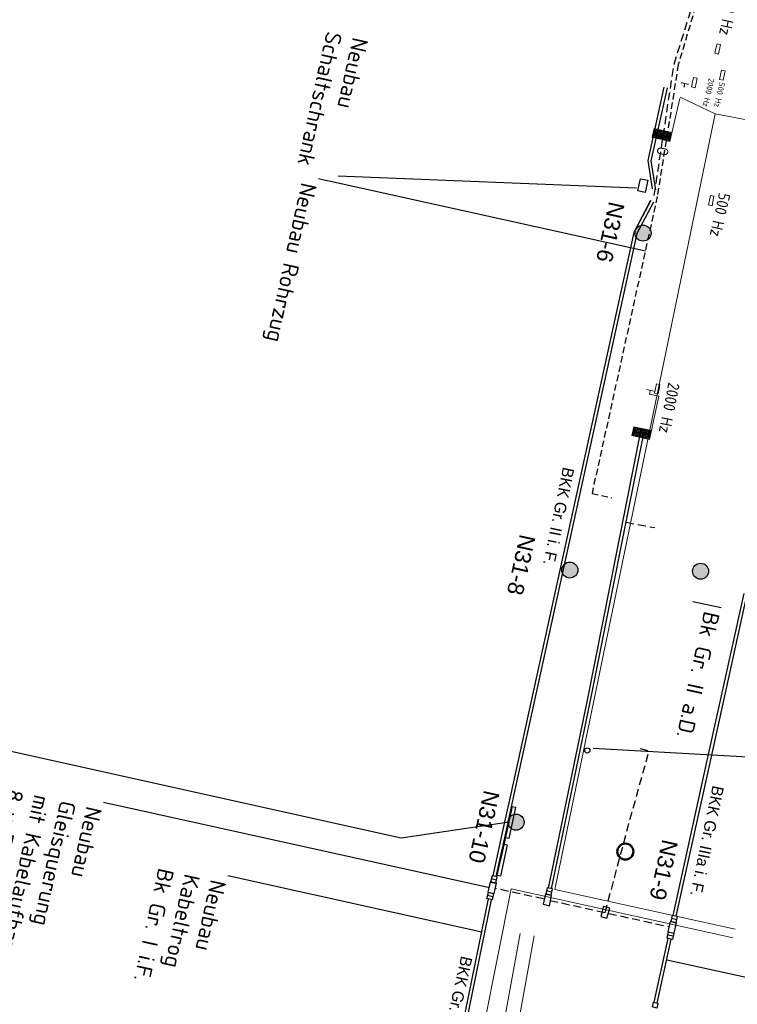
# Model space of a CAD drawing. Header units: metres. Extents: x 3425266 to 3446567, y 5432533 to 5452217.
# Tile 43 of 82: x 3435866 to 3435978, y 5439971 to 5440124. Entities that reach past the tile are written whole.
import ezdxf
from ezdxf import colors
from ezdxf.entities.mleader import LeaderData, LeaderLine
from ezdxf.enums import TextEntityAlignment as Align
from ezdxf.math import Vec2, Vec3

# ---------------------------------------------------------------- set-up
doc = ezdxf.new("R2010")
doc.units = ezdxf.units.M
doc.header["$MEASUREMENT"] = 0
doc.linetypes.add('DASHED', pattern=[0.75, 0.5, -0.25])
doc.linetypes.add('STRICHLINIEX2', pattern=[1.5, 1, -0.5])
doc.layers.add('B_KTB_Text', color=7, linetype='Continuous', lineweight=18, true_color=0x939393)
for name, color, linetype, lineweight in [('MC-AL_Neubau_Planung-ESTW-Landau-Kabel_ausgeschaltet_TXT', 50, 'Continuous', 25), ('MC-AL_Neubau_Planung-ESTW-Landau-Kabel_LIN', 10, 'Continuous', 25), ('MC-AL_Neubau_Planung-ESTW-Landau-OLA-Planung_LIN', 84, 'Continuous', 25), ('MC-AL_Neubau_Planung-ESTW-Landau-OLA-Planung_TXT', 84, 'Continuous', 25), ('MC_P_Beschriftung_Kabeltrog_TXT', 10, 'Continuous', 25), ('N_KTB', 10, 'Continuous', 25), ('N_KTB Verrohrung', 10, 'DASHED', 25), ('N_KTB_Text', 10, 'Continuous', 18), ('N_Nutzung Kabeltrog', 20, 'DASHED', 25), ('R_Draht', 40, 'Continuous', 18), ('R_KTB', 40, 'Continuous', 18), ('R_Signale', 40, 'Continuous', 18)]:
    doc.layers.add(name, color=color, linetype=linetype, lineweight=lineweight)
doc.styles.add('Isocpeur', font='isocpeur.ttf')
doc.styles.add('K_ISOCP', font='k_isocp.shx')
doc.styles.get("Standard").update_dxf_attribs({"font": 'arial.ttf'})
doc.styles.add('TXT', font='iso8.shx')

# ---------------------------------------------------------------- blocks, each defined once
blk = doc.blocks.new('_None')

msp = doc.modelspace()

# ---------------------------------------------------------------- hatches: boundary and pattern name
at = {"layer": 'MC-AL_Neubau_Planung-ESTW-Landau-OLA-Planung_LIN'}
h = msp.add_hatch(color=256, dxfattribs=at)
h.dxf.hatch_style = 1
edge = h.paths.add_edge_path()
edge.add_arc((3435951.444, 5440038.342), 1.249, 0, 360)
h = msp.add_hatch(color=256, dxfattribs=at)
h.dxf.hatch_style = 1
edge = h.paths.add_edge_path()
edge.add_arc((3435971.83, 5440038.156), 1.249, 0, 360)

# ---------------------------------------------------------------- linework, layer by layer
at = {"layer": 'MC-AL_Neubau_Planung-ESTW-Landau-Kabel_LIN'}
for p, q in [((3435964.047, 5440095.956), (3435961.42, 5440090.994)), ((3435964.489, 5440095.722), (3435961.894, 5440090.821))]:
    msp.add_line(p, q, dxfattribs=at)
at = {"layer": 'MC-AL_Neubau_Planung-ESTW-Landau-Kabel_LIN', "linetype": 'STRICHLINIEX2'}
msp.add_lwpolyline([(3436007.865, 5440305.98), (3436006.026, 5440293.507), (3435998.226, 5440257.957), (3435990.888, 5440223.358), (3435987.745, 5440208.829), (3435985.711, 5440189.787), (3435975.87, 5440145.055), (3435973.602, 5440134.815), (3435968.342, 5440117.146), (3435965.08, 5440096.596), (3435954.903, 5440050.289), (3435957.953, 5440049.614)], dxfattribs=at)
at = {"layer": 'MC-AL_Neubau_Planung-ESTW-Landau-Kabel_LIN', "linetype": 'DASHED', "ltscale": 2.5}
msp.add_lwpolyline([(3435960.205, 5440045.788), (3435964.677, 5440044.951)], dxfattribs=at)
at = {"layer": 'MC-AL_Neubau_Planung-ESTW-Landau-Kabel_LIN'}
msp.add_circle((3435954.167, 5440010.207), 0.407, dxfattribs=at)
at = {"layer": 'MC-AL_Neubau_Planung-ESTW-Landau-OLA-Planung_LIN'}
for centre in [(3435951.444, 5440038.342), (3435971.83, 5440038.156)]:
    msp.add_circle(centre, 1.249, dxfattribs=at)
at = {"layer": 'MC-AL_Neubau_Planung-ESTW-Landau-OLA-Planung_LIN', "lineweight": 50}
msp.add_circle((3435960.098, 5439994.444), 1.249, dxfattribs=at)
at = {"layer": 'N_KTB', "flags": 128}
for points in [[(3435964.347, 5440097.77), (3435963.64, 5440102.183), (3435966.174, 5440113.649)], [(3435964.873, 5440097.653), (3435964.148, 5440102.168), (3435966.662, 5440113.541)], [(3435967.559, 5439984.448), (3435972.868, 5440008.625)], [(3435968.047, 5439984.34), (3435973.357, 5440008.517)], [(3435941.916, 5439996.458), (3435941.427, 5439996.566), (3435942.507, 5440001.448), (3435942.995, 5440001.34), (3435941.916, 5439996.458)], [(3435940.621, 5439990.599), (3435940.132, 5439990.707), (3435941.212, 5439995.589), (3435941.7, 5439995.481), (3435940.621, 5439990.599)], [(3435948.641, 5439988.118), (3435947.821, 5439988.3)]]:
    msp.add_lwpolyline(points, dxfattribs=at)
for points in [[(3435947.928, 5439988.788), (3435947.713, 5439987.811), (3435948.533, 5439987.63), (3435948.749, 5439988.606), (3435947.928, 5439988.788)], [(3435947.635, 5439987.829), (3435947.278, 5439986.218), (3435948.255, 5439986.002), (3435948.611, 5439987.613), (3435947.635, 5439987.829)], [(3435956.71, 5439985.897), (3435956.271, 5439984.307), (3435957.235, 5439984.04), (3435957.674, 5439985.631), (3435956.71, 5439985.897)]]:
    msp.add_lwpolyline(points, close=True, dxfattribs=at)
at = {"layer": 'N_KTB'}
msp.add_lwpolyline([(3435965.023, 5439970.044), (3435964.31, 5439970.202), (3435964.476, 5439970.953), (3435965.189, 5439970.796)], close=True, dxfattribs=at)
at = {"layer": 'N_KTB Verrohrung', "ltscale": 2.5, "flags": 128}
for points in [[(3435956.943, 5439984.926), (3435958.517, 5439990.778), (3435960.537, 5439998.425), (3435963.809, 5440010.114), (3435962.136, 5440010.563)], [(3435947.36, 5439987.044), (3435939.818, 5439988.68)], [(3435948.337, 5439986.828), (3435966.921, 5439982.72)]]:
    msp.add_lwpolyline(points, dxfattribs=at)
at = {"layer": 'N_Nutzung Kabeltrog', "ltscale": 2.5}
msp.add_lwpolyline([(3435964.604, 5440096.756), (3435967.69, 5440117.225), (3435973.311, 5440135.072), (3435976.475, 5440149.747), (3435979.726, 5440164.283), (3435982.871, 5440178.869), (3435983.08, 5440179.813)], dxfattribs=at)
at = {"layer": 'R_Draht', "linetype": 'Continuous', "lineweight": 15}
for p, q in [((3435974.08, 5440109.495), (3435968.657, 5440112.081)), ((3435949.103, 5439988.51), (3435974.08, 5440109.495)), ((3435974.08, 5440109.495), (3436002.334, 5440103.976)), ((3435976.929, 5439981), (3435942.302, 5439988.619)), ((3435977.209, 5439982.325), (3435949.103, 5439988.51))]:
    msp.add_line(p, q, dxfattribs=at)
at = {"layer": 'R_KTB'}
msp.add_lwpolyline([(3435940.201, 5439950.077), (3435945.89, 5439981.274)], dxfattribs=at)
at = {"layer": 'R_Signale'}
for p, q in [((3435974.064, 5440118.922), (3435974.226, 5440119.654)), ((3435974.226, 5440119.654), (3435974.388, 5440120.386)), ((3435974.388, 5440120.386), (3435974.937, 5440120.265)), ((3435974.937, 5440120.265), (3435974.613, 5440118.8)), ((3435974.613, 5440118.8), (3435974.064, 5440118.922)), ((3435974.778, 5440114.824), (3435975.085, 5440116.292)), ((3435975.085, 5440116.292), (3435975.636, 5440116.177)), ((3435975.636, 5440116.177), (3435975.482, 5440115.443)), ((3435970.422, 5440113.667), (3435970.739, 5440115.133)), ((3435970.739, 5440115.133), (3435971.289, 5440115.014)), ((3435971.289, 5440115.014), (3435971.13, 5440114.281)), ((3435975.329, 5440114.709), (3435974.778, 5440114.824)), ((3435975.482, 5440115.443), (3435975.329, 5440114.709)), ((3435969.961, 5440114.081), (3435968.788, 5440114.335)), ((3435969.959, 5440114.072), (3435968.791, 5440114.346)), ((3435969.375, 5440114.209), (3435969.238, 5440113.625)), ((3435969.375, 5440114.208), (3435969.247, 5440113.622)), ((3435970.971, 5440113.548), (3435970.422, 5440113.667)), ((3435971.13, 5440114.281), (3435970.971, 5440113.548)), ((3435973.21, 5440095.998), (3435973.361, 5440096.733)), ((3435973.361, 5440096.733), (3435973.912, 5440096.619)), ((3435973.912, 5440096.619), (3435973.609, 5440095.15)), ((3435973.058, 5440095.264), (3435973.21, 5440095.998)), ((3435973.609, 5440095.15), (3435973.058, 5440095.264)), ((3435964.657, 5440065.914), (3435964.932, 5440067.389)), ((3435964.932, 5440067.389), (3435965.485, 5440067.286)), ((3435965.485, 5440067.286), (3435965.347, 5440066.548)), ((3435964.569, 5440066.211), (3435963.397, 5440066.466)), ((3435963.983, 5440066.339), (3435963.855, 5440065.752)), ((3435963.855, 5440065.753), (3435965.343, 5440065.452)), ((3435965.21, 5440065.811), (3435964.657, 5440065.914)), ((3435965.347, 5440066.548), (3435965.21, 5440065.811))]:
    msp.add_line(p, q, dxfattribs=at)
for points in [[(3435968.586, 5440111.893), (3435967.009, 5440105.175), (3435964.259, 5440105.821), (3435964.582, 5440107.196), (3435967.332, 5440106.551)], [(3435967.201, 5440106.47), (3435964.663, 5440107.066), (3435964.389, 5440105.902), (3435966.928, 5440105.306), (3435967.176, 5440106.364), (3435964.744, 5440106.935), (3435964.52, 5440105.983), (3435966.847, 5440105.437), (3435967.046, 5440106.283), (3435964.824, 5440106.805), (3435964.651, 5440106.064), (3435966.766, 5440105.567), (3435966.915, 5440106.202), (3435964.905, 5440106.674), (3435964.781, 5440106.145), (3435966.685, 5440105.698), (3435966.785, 5440106.121), (3435964.986, 5440106.543), (3435964.912, 5440106.226), (3435966.604, 5440105.829), (3435966.654, 5440106.04), (3435965.067, 5440106.413), (3435965.042, 5440106.307), (3435966.55, 5440105.953)], [(3435965.343, 5440065.452), (3435963.874, 5440058.71), (3435961.114, 5440059.311), (3435961.415, 5440060.691), (3435964.175, 5440060.09)], [(3435964.045, 5440060.007), (3435961.498, 5440060.562), (3435961.243, 5440059.394), (3435963.791, 5440058.839), (3435964.022, 5440059.901), (3435961.581, 5440060.433), (3435961.372, 5440059.477), (3435963.708, 5440058.968), (3435963.893, 5440059.818), (3435961.664, 5440060.303), (3435961.502, 5440059.56), (3435963.625, 5440059.098), (3435963.764, 5440059.735), (3435961.747, 5440060.174), (3435961.631, 5440059.643), (3435963.542, 5440059.227), (3435963.634, 5440059.652), (3435961.83, 5440060.045), (3435961.76, 5440059.726), (3435963.459, 5440059.356), (3435963.505, 5440059.569), (3435961.913, 5440059.916), (3435961.89, 5440059.809), (3435963.402, 5440059.48)]]:
    msp.add_lwpolyline(points, dxfattribs=at)
at = {"layer": 'R_Signale', "flags": 128}
msp.add_lwpolyline([(3435973.912, 5440096.619), (3435973.361, 5440096.733), (3435973.058, 5440095.264), (3435973.609, 5440095.15), (3435973.912, 5440096.619)], dxfattribs=at)

# ---------------------------------------------------------------- texts
at = {"layer": 'MC-AL_Neubau_Planung-ESTW-Landau-OLA-Planung_TXT', "insert": (3435946.116, 5440043.507), "char_height": 2.5, "attachment_point": 1, "rotation": 257.53501}
msp.add_mtext_dynamic_manual_height_columns('N31-8', width=15.68388, gutter_width=1, heights=[0], dxfattribs=at)
at = {"layer": 'MC_P_Beschriftung_Kabeltrog_TXT', "insert": (3435952.154, 5440054.124), "char_height": 1.8, "attachment_point": 1, "rotation": 258.38847, "style": 'K_ISOCP'}
msp.add_mtext_dynamic_manual_height_columns('BKK Gr. II i. F.', width=17.65098, gutter_width=12.5, heights=[0], dxfattribs=at)
at = {"layer": 'R_Signale', "style": 'TXT'}
for s, height, rotation, p in [('500 Hz', 1.8, 257.78158, (3435976.303, 5440125.133)), ('2000 Hz', 0.9, 257.45536, (3435973.064, 5440112.791)), ('500 Hz', 0.9, 257.88788, (3435974.776, 5440112.431)), ('O', 1.8, 258.98133, (3435965.922, 5440103.634)), ('500 Hz', 1.8, 257.60701, (3435974.855, 5440093.72)), ('2000 Hz', 1.8, 258.88855, (3435966.949, 5440063.616))]:
    msp.add_text(s, height=height, rotation=rotation, dxfattribs=at).set_placement(p, align=Align.MIDDLE)

# ---------------------------------------------------------------- leaders
at = {"layer": 'MC-AL_Neubau_Planung-ESTW-Landau-Kabel_ausgeschaltet_TXT'}
ml = msp.add_multileader_mtext('Standard', dxfattribs=at)
ml.set_content('Neubau\\PGleisquerung\\Pmit Kabelaufbauschächten Gr. V\\P8 x DN 100 in SR DN 400\\Pkm 31,243', color=256, style='Isocpeur')
ml.set_leader_properties()
ml.set_arrow_properties(name='NONE')
ml.build(insert=Vec2(0, 0))
ml.multileader.update_dxf_attribs({"has_text_frame": 1, "text_left_attachment_type": 0, "text_right_attachment_type": 0, "dogleg_length": 0, "arrow_head_size": 0.18})
ctx = ml.context
ctx.base_point, ctx.char_height, ctx.arrow_head_size, ctx.landing_gap_size, ctx.plane_origin, ctx.plane_x_axis, ctx.plane_y_axis = Vec3(3435878.765, 5440002.07), 2.5, 0.18, 1, Vec3(3436376.837, 5439929.134), Vec3(-0.215843, -0.9764281), Vec3(0.9764281, -0.215843)
ctx.left_attachment, ctx.right_attachment = 0, 0
notes = []
notes.append((ctx, [(0, (1, 1, 0), (3435878.765, 5440002.07), (-0.215843, -0.9764281), 0, [(0, [(3435938.704, 5439988.82)], 0, [])])]))
ctx.mtext.insert, ctx.mtext.text_direction, ctx.mtext.rotation, ctx.mtext.flow_direction = Vec3(3435878.549, 5440001.093), Vec3(-0.215843, -0.9764281), 4.4948339, 5
ctx.mtext.has_bg_fill, ctx.mtext.bg_color, ctx.mtext.bg_scale_factor, ctx.mtext.bg_transparency, ctx.mtext.use_window_bg_color = 1, -1027028792, 1.5, 0, 1
for ctx, leaders in notes:
    for number, flags, end, landing, length, lines in leaders:
        leader = LeaderData()
        leader.index, (leader.has_last_leader_line, leader.has_dogleg_vector, leader.attachment_direction) = number, flags
        leader.last_leader_point, leader.dogleg_vector, leader.dogleg_length = Vec3(end), Vec3(landing), length
        for number, points, colour, breaks in lines:
            line = LeaderLine()
            line.index, line.vertices, line.color, line.breaks = number, Vec3.list(points), colors.encode_raw_color(colour), breaks
            leader.lines.append(line)
        ctx.leaders.append(leader)

# ---------------------------------------------------------------- next in the draw order: linework, layer by layer
at = {"layer": 'N_KTB', "flags": 128}
for points in [[(3435939.314, 5439990.661), (3435939.098, 5439989.684), (3435939.918, 5439989.503), (3435940.134, 5439990.479), (3435939.314, 5439990.661)], [(3435939.02, 5439989.702), (3435938.664, 5439988.09), (3435939.64, 5439987.875), (3435939.996, 5439989.486), (3435939.02, 5439989.702)], [(3435938.526, 5439987.097), (3435938.742, 5439988.073), (3435939.562, 5439987.892), (3435939.346, 5439986.915), (3435938.526, 5439987.097)]]:
    msp.add_lwpolyline(points, close=True, dxfattribs=at)
for points in [[(3435940.026, 5439989.991), (3435939.206, 5439990.173)], [(3435939.454, 5439987.404), (3435938.634, 5439987.585)], [(3435931.587, 5439951.95), (3435938.761, 5439987.045)], [(3435932.075, 5439951.842), (3435939.249, 5439986.937)]]:
    msp.add_lwpolyline(points, dxfattribs=at)
at = {"layer": 'R_Draht', "linetype": 'Continuous', "lineweight": 15}
msp.add_line((3435942.302, 5439988.619), (3435914.071, 5439847.667), dxfattribs=at)
at = {"layer": 'R_KTB'}
msp.add_lwpolyline([(3435934.347, 5439930.236), (3435943.726, 5439981.669)], dxfattribs=at)

# ---------------------------------------------------------------- next in the draw order: leaders
at = {"layer": 'B_KTB_Text'}
ml = msp.add_multileader_mtext('Standard', dxfattribs=at)
ml.set_content('Bk Gr. II a.D.', color=256, style='Isocpeur')
ml.set_leader_properties()
ml.set_arrow_properties(name='NONE')
ml.build(insert=Vec2(0, 0))
ml.multileader.update_dxf_attribs({"has_text_frame": 1, "text_left_attachment_type": 0, "text_right_attachment_type": 0, "dogleg_length": 0, "arrow_head_size": 0.18})
ctx = ml.context
ctx.base_point, ctx.char_height, ctx.arrow_head_size, ctx.landing_gap_size, ctx.plane_origin, ctx.plane_x_axis, ctx.plane_y_axis = Vec3(3435975.048, 5440032.483), 2.5, 0.18, 1, Vec3(3436040.499, 5440019.044), Vec3(-0.215843, -0.9764281), Vec3(0.9764281, -0.215843)
ctx.left_attachment, ctx.right_attachment = 0, 0
notes = []
notes.append((ctx, [(0, (1, 1, 0), (3435975.048, 5440032.483), (-0.215843, -0.9764281), 0, [(0, [(3435970.642, 5440033.457)], 0, [])])]))
ctx.mtext.insert, ctx.mtext.text_direction, ctx.mtext.rotation, ctx.mtext.flow_direction = Vec3(3435974.832, 5440031.506), Vec3(-0.215843, -0.9764281), 4.4948339, 5
ctx.mtext.has_bg_fill, ctx.mtext.bg_color, ctx.mtext.bg_scale_factor, ctx.mtext.bg_transparency, ctx.mtext.use_window_bg_color = 1, -1027028792, 1.5, 0, 1
at = {"layer": 'MC-AL_Neubau_Planung-ESTW-Landau-Kabel_ausgeschaltet_TXT'}
ml = msp.add_multileader_mtext('Standard', dxfattribs=at)
ml.set_content('Neubau\\PKabeltrog\\PBk Gr. IIIa i.F.', color=256, style='Isocpeur')
ml.set_leader_properties()
ml.set_arrow_properties(name='NONE')
ml.build(insert=Vec2(0, 0))
ml.multileader.update_dxf_attribs({"has_text_frame": 1, "text_left_attachment_type": 0, "text_right_attachment_type": 0, "dogleg_length": 0, "arrow_head_size": 0.18})
ctx = ml.context
ctx.base_point, ctx.char_height, ctx.arrow_head_size, ctx.landing_gap_size, ctx.plane_origin, ctx.plane_x_axis, ctx.plane_y_axis = Vec3(3436021.694, 5439987.916), 2.5, 0.18, 1, Vec3(3436232.697, 5439932.382), Vec3(-0.215843, -0.9764281), Vec3(0.9764281, -0.215843)
ctx.left_attachment, ctx.right_attachment = 0, 0
notes.append((ctx, [(0, (1, 1, 0), (3436016.946, 5439966.434), (0.215843, 0.9764281), 0, [(0, [(3435966.56, 5439977.572)], 0, [])])]))
ctx.mtext.insert, ctx.mtext.text_direction, ctx.mtext.rotation, ctx.mtext.flow_direction = Vec3(3436021.478, 5439986.939), Vec3(-0.215843, -0.9764281), 4.4948339, 5
ctx.mtext.has_bg_fill, ctx.mtext.bg_color, ctx.mtext.bg_scale_factor, ctx.mtext.bg_transparency, ctx.mtext.use_window_bg_color = 1, -1027028792, 1.5, 0, 1
for ctx, leaders in notes:
    for number, flags, end, landing, length, lines in leaders:
        leader = LeaderData()
        leader.index, (leader.has_last_leader_line, leader.has_dogleg_vector, leader.attachment_direction) = number, flags
        leader.last_leader_point, leader.dogleg_vector, leader.dogleg_length = Vec3(end), Vec3(landing), length
        for number, points, colour, breaks in lines:
            line = LeaderLine()
            line.index, line.vertices, line.color, line.breaks = number, Vec3.list(points), colors.encode_raw_color(colour), breaks
            leader.lines.append(line)
        ctx.leaders.append(leader)

# ---------------------------------------------------------------- next in the draw order: linework, layer by layer
at = {"layer": 'N_KTB', "flags": 128}
for points in [[(3435948.123, 5439988.745), (3435954.135, 5440017.813), (3435962.573, 5440060.269)], [(3435948.611, 5439988.637), (3435954.626, 5440017.715), (3435963.064, 5440060.171)], [(3435972.868, 5440008.625), (3435978.626, 5440034.67)], [(3435973.357, 5440008.517), (3435979.114, 5440034.562)], [(3435968.105, 5439983.816), (3435967.285, 5439983.997)], [(3435967.533, 5439981.228), (3435966.713, 5439981.409)], [(3435964.587, 5439970.929), (3435966.776, 5439980.883)], [(3435965.076, 5439970.821), (3435967.264, 5439980.776)]]:
    msp.add_lwpolyline(points, dxfattribs=at)
for points in [[(3435967.393, 5439984.485), (3435967.177, 5439983.509), (3435967.997, 5439983.327), (3435968.213, 5439984.304), (3435967.393, 5439984.485)], [(3435967.099, 5439983.526), (3435966.743, 5439981.915), (3435967.719, 5439981.699), (3435968.076, 5439983.31), (3435967.099, 5439983.526)], [(3435966.605, 5439980.921), (3435966.821, 5439981.898), (3435967.641, 5439981.716), (3435967.425, 5439980.74), (3435966.605, 5439980.921)]]:
    msp.add_lwpolyline(points, close=True, dxfattribs=at)

# ---------------------------------------------------------------- next in the draw order: texts
at = {"layer": 'MC-AL_Neubau_Planung-ESTW-Landau-OLA-Planung_TXT', "insert": (3435968.324, 5439995.94), "char_height": 2.5, "attachment_point": 1, "rotation": 257.53501}
msp.add_mtext_dynamic_manual_height_columns('N31-9', width=15.68388, gutter_width=1, heights=[0], dxfattribs=at)

# ---------------------------------------------------------------- next in the draw order: leaders
at = {"layer": 'MC-AL_Neubau_Planung-ESTW-Landau-Kabel_ausgeschaltet_TXT'}
ml = msp.add_multileader_mtext('Standard', dxfattribs=at)
ml.set_content('Neubau\\PKabeltrog\\PBk Gr. I i.F.', color=256, style='Isocpeur')
ml.set_leader_properties()
ml.set_arrow_properties(name='NONE')
ml.build(insert=Vec2(0, 0))
ml.multileader.update_dxf_attribs({"has_text_frame": 1, "text_left_attachment_type": 0, "text_right_attachment_type": 0, "dogleg_length": 0, "arrow_head_size": 0.18})
ctx = ml.context
ctx.base_point, ctx.char_height, ctx.arrow_head_size, ctx.landing_gap_size, ctx.plane_origin, ctx.plane_x_axis, ctx.plane_y_axis = Vec3(3435898.128, 5439990.641), 2.5, 0.18, 1, Vec3(3436168.362, 5440002.473), Vec3(-0.215843, -0.9764281), Vec3(0.9764281, -0.215843)
ctx.left_attachment, ctx.right_attachment = 0, 0
notes = []
notes.append((ctx, [(0, (1, 1, 0), (3435898.128, 5439990.641), (-0.215843, -0.9764281), 0, [(0, [(3435937.707, 5439981.892)], 0, [])])]))
ctx.mtext.insert, ctx.mtext.text_direction, ctx.mtext.rotation, ctx.mtext.flow_direction = Vec3(3435897.912, 5439989.665), Vec3(-0.215843, -0.9764281), 4.4948339, 5
ctx.mtext.has_bg_fill, ctx.mtext.bg_color, ctx.mtext.bg_scale_factor, ctx.mtext.bg_transparency, ctx.mtext.use_window_bg_color = 1, -1027028792, 1.5, 0, 1
for ctx, leaders in notes:
    for number, flags, end, landing, length, lines in leaders:
        leader = LeaderData()
        leader.index, (leader.has_last_leader_line, leader.has_dogleg_vector, leader.attachment_direction) = number, flags
        leader.last_leader_point, leader.dogleg_vector, leader.dogleg_length = Vec3(end), Vec3(landing), length
        for number, points, colour, breaks in lines:
            line = LeaderLine()
            line.index, line.vertices, line.color, line.breaks = number, Vec3.list(points), colors.encode_raw_color(colour), breaks
            leader.lines.append(line)
        ctx.leaders.append(leader)

# ---------------------------------------------------------------- next in the draw order: texts
at = {"layer": 'MC_P_Beschriftung_Kabeltrog_TXT', "insert": (3435936.275, 5439977.865), "char_height": 1.8, "attachment_point": 1, "rotation": 257.42995, "style": 'K_ISOCP'}
msp.add_mtext_dynamic_manual_height_columns('BKK Gr. I i. F.', width=17.65098, gutter_width=12.5, heights=[0], dxfattribs=at)

# ---------------------------------------------------------------- next in the draw order: leaders
at = {"layer": 'MC-AL_Neubau_Planung-ESTW-Landau-Kabel_ausgeschaltet_TXT'}
ml = msp.add_multileader_mtext('Standard', dxfattribs=at)
ml.set_content('Neubau\\PMuffenbausatz', color=256, style='Isocpeur')
ml.set_leader_properties()
ml.set_arrow_properties(name='NONE')
ml.build(insert=Vec2(0, 0))
ml.multileader.update_dxf_attribs({"has_text_frame": 1, "text_left_attachment_type": 0, "text_right_attachment_type": 0, "dogleg_length": 0, "arrow_head_size": 0.18})
ctx = ml.context
ctx.base_point, ctx.char_height, ctx.arrow_head_size, ctx.landing_gap_size, ctx.plane_origin, ctx.plane_x_axis, ctx.plane_y_axis = Vec3(3435856.178, 5440011.826), 2.5, 0.18, 1, Vec3(3436378.804, 5439933.462), Vec3(-0.215843, -0.9764281), Vec3(0.9764281, -0.215843)
ctx.left_attachment, ctx.right_attachment = 0, 0
notes = []
notes.append((ctx, [(0, (1, 1, 0), (3435856.178, 5440011.826), (-0.215843, -0.9764281), 0, [(1, [(3435940.672, 5439993.148), (3435941.967, 5439999.007), (3435925.152, 5439996.54)], 0, [])])]))
ctx.mtext.insert, ctx.mtext.text_direction, ctx.mtext.rotation, ctx.mtext.flow_direction = Vec3(3435855.962, 5440010.849), Vec3(-0.215843, -0.9764281), 4.4948339, 5
ctx.mtext.has_bg_fill, ctx.mtext.bg_color, ctx.mtext.bg_scale_factor, ctx.mtext.bg_transparency, ctx.mtext.use_window_bg_color = 1, -1027028792, 1.5, 0, 1
for ctx, leaders in notes:
    for number, flags, end, landing, length, lines in leaders:
        leader = LeaderData()
        leader.index, (leader.has_last_leader_line, leader.has_dogleg_vector, leader.attachment_direction) = number, flags
        leader.last_leader_point, leader.dogleg_vector, leader.dogleg_length = Vec3(end), Vec3(landing), length
        for number, points, colour, breaks in lines:
            line = LeaderLine()
            line.index, line.vertices, line.color, line.breaks = number, Vec3.list(points), colors.encode_raw_color(colour), breaks
            leader.lines.append(line)
        ctx.leaders.append(leader)

# ---------------------------------------------------------------- next in the draw order: hatches: boundary and pattern name
at = {"layer": 'MC-AL_Neubau_Planung-ESTW-Landau-OLA-Planung_LIN'}
h = msp.add_hatch(color=256, dxfattribs=at)
h.dxf.hatch_style = 1
edge = h.paths.add_edge_path()
edge.add_arc((3435943.068, 5439999.024), 1.249, 0, 360)

# ---------------------------------------------------------------- next in the draw order: linework, layer by layer
at = {"layer": 'MC-AL_Neubau_Planung-ESTW-Landau-Kabel_LIN'}
for p, q in [((3435961.42, 5440090.994), (3435942.143, 5440002.986)), ((3435961.894, 5440090.821), (3435942.631, 5440002.879)), ((3435942.143, 5440002.986), (3435941.017, 5439997.892)), ((3435942.631, 5440002.879), (3435941.505, 5439997.785)), ((3435941.017, 5439997.892), (3435939.429, 5439990.635)), ((3435941.505, 5439997.785), (3435939.917, 5439990.528))]:
    msp.add_line(p, q, dxfattribs=at)
at = {"layer": 'MC-AL_Neubau_Planung-ESTW-Landau-OLA-Planung_LIN'}
msp.add_circle((3435943.068, 5439999.024), 1.249, dxfattribs=at)

# ---------------------------------------------------------------- next in the draw order: texts
at = {"layer": 'MC-AL_Neubau_Planung-ESTW-Landau-OLA-Planung_TXT', "insert": (3435940.53, 5440003.609), "char_height": 2.5, "attachment_point": 1, "rotation": 257.53501}
msp.add_mtext_dynamic_manual_height_columns('N31-10', width=15.68388, gutter_width=1, heights=[0], dxfattribs=at)

# ---------------------------------------------------------------- next in the draw order: leaders
at = {"layer": 'MC-AL_Neubau_Planung-ESTW-Landau-Kabel_ausgeschaltet_TXT'}
ml = msp.add_multileader_mtext('Standard', dxfattribs=at)
ml.set_content('Neubau Rohrzug', color=256, style='Isocpeur')
ml.set_leader_properties()
ml.set_arrow_properties(name='NONE')
ml.build(insert=Vec2(0, 0))
ml.multileader.update_dxf_attribs({"has_text_frame": 1, "text_left_attachment_type": 0, "text_right_attachment_type": 0, "dogleg_length": 0, "arrow_head_size": 0.18})
ctx = ml.context
ctx.base_point, ctx.char_height, ctx.arrow_head_size, ctx.landing_gap_size, ctx.plane_origin, ctx.plane_x_axis, ctx.plane_y_axis = Vec3(3435912.276, 5440099.323), 2.5, 0.18, 1, Vec3(3436163.097, 5440115.446), Vec3(-0.215843, -0.9764281), Vec3(0.9764281, -0.215843)
ctx.left_attachment, ctx.right_attachment = 0, 0
notes = []
notes.append((ctx, [(0, (1, 1, 0), (3435912.276, 5440099.323), (-0.215843, -0.9764281), 0, [(0, [(3435963.262, 5440088.052)], 0, [])])]))
ctx.mtext.insert, ctx.mtext.text_direction, ctx.mtext.rotation, ctx.mtext.flow_direction = Vec3(3435912.06, 5440098.346), Vec3(-0.215843, -0.9764281), 4.4948339, 5
ctx.mtext.has_bg_fill, ctx.mtext.bg_color, ctx.mtext.bg_scale_factor, ctx.mtext.bg_transparency, ctx.mtext.use_window_bg_color = 1, -1027028792, 1.5, 0, 1
for ctx, leaders in notes:
    for number, flags, end, landing, length, lines in leaders:
        leader = LeaderData()
        leader.index, (leader.has_last_leader_line, leader.has_dogleg_vector, leader.attachment_direction) = number, flags
        leader.last_leader_point, leader.dogleg_vector, leader.dogleg_length = Vec3(end), Vec3(landing), length
        for number, points, colour, breaks in lines:
            line = LeaderLine()
            line.index, line.vertices, line.color, line.breaks = number, Vec3.list(points), colors.encode_raw_color(colour), breaks
            leader.lines.append(line)
        ctx.leaders.append(leader)

# ---------------------------------------------------------------- next in the draw order: hatches: boundary and pattern name
at = {"layer": 'MC-AL_Neubau_Planung-ESTW-Landau-OLA-Planung_LIN'}
h = msp.add_hatch(color=256, dxfattribs=at)
h.dxf.hatch_style = 1
edge = h.paths.add_edge_path()
edge.add_arc((3435962.858, 5440090.876), 1.249, 0, 360)

# ---------------------------------------------------------------- next in the draw order: linework, layer by layer
at = {"layer": 'MC-AL_Neubau_Planung-ESTW-Landau-Kabel_LIN'}
for p, q in [((3435964.044, 5440095.949), (3435961.42, 5440090.994)), ((3435964.486, 5440095.715), (3435961.894, 5440090.821)), ((3435961.42, 5440090.994), (3435942.143, 5440002.986)), ((3435961.894, 5440090.821), (3435942.631, 5440002.879))]:
    msp.add_line(p, q, dxfattribs=at)
at = {"layer": 'MC-AL_Neubau_Planung-ESTW-Landau-OLA-Planung_LIN'}
msp.add_circle((3435962.858, 5440090.876), 1.249, dxfattribs=at)

# ---------------------------------------------------------------- next in the draw order: texts
at = {"layer": 'MC-AL_Neubau_Planung-ESTW-Landau-OLA-Planung_TXT', "insert": (3435960.019, 5440095.398), "char_height": 2.5, "attachment_point": 1, "rotation": 257.53501}
msp.add_mtext_dynamic_manual_height_columns('N31-6', width=15.68388, gutter_width=1, heights=[0], dxfattribs=at)

# ---------------------------------------------------------------- next in the draw order: leaders
at = {"layer": 'MC-AL_Neubau_Planung-ESTW-Landau-Kabel_ausgeschaltet_TXT'}
ml = msp.add_multileader_mtext('Standard', dxfattribs=at)
ml.set_content('Neubau\\PSchaltschrank', color=256, style='Isocpeur')
ml.set_leader_properties()
ml.set_arrow_properties(name='NONE')
ml.build(insert=Vec2(0, 0))
ml.multileader.update_dxf_attribs({"has_text_frame": 1, "text_left_attachment_type": 0, "text_right_attachment_type": 0, "dogleg_length": 0, "arrow_head_size": 0.18})
ctx = ml.context
ctx.base_point, ctx.char_height, ctx.arrow_head_size, ctx.landing_gap_size, ctx.plane_origin, ctx.plane_x_axis, ctx.plane_y_axis = Vec3(3435920.259, 5440121.976), 2.5, 0.18, 1, Vec3(3436116.108, 5440047.004), Vec3(-0.215843, -0.9764281), Vec3(0.9764281, -0.215843)
ctx.left_attachment, ctx.right_attachment = 0, 0
notes = []
notes.append((ctx, [(1, (1, 1, 0), (3435915.349, 5440099.762), (0.215843, 0.9764281), 0, [(0, [(3435961.821, 5440097.889)], 0, [])])]))
ctx.mtext.insert, ctx.mtext.text_direction, ctx.mtext.rotation, ctx.mtext.flow_direction = Vec3(3435920.044, 5440120.999), Vec3(-0.215843, -0.9764281), 4.4948339, 5
ctx.mtext.has_bg_fill, ctx.mtext.bg_color, ctx.mtext.bg_scale_factor, ctx.mtext.bg_transparency, ctx.mtext.use_window_bg_color = 1, -1027028792, 1.5, 0, 1
for ctx, leaders in notes:
    for number, flags, end, landing, length, lines in leaders:
        leader = LeaderData()
        leader.index, (leader.has_last_leader_line, leader.has_dogleg_vector, leader.attachment_direction) = number, flags
        leader.last_leader_point, leader.dogleg_vector, leader.dogleg_length = Vec3(end), Vec3(landing), length
        for number, points, colour, breaks in lines:
            line = LeaderLine()
            line.index, line.vertices, line.color, line.breaks = number, Vec3.list(points), colors.encode_raw_color(colour), breaks
            leader.lines.append(line)
        ctx.leaders.append(leader)

# ---------------------------------------------------------------- next in the draw order: linework, layer by layer
at = {"layer": 'N_KTB', "flags": 128}
msp.add_lwpolyline([(3435963.592, 5440099.113), (3435963.175, 5440097.212), (3435962.031, 5440097.463), (3435962.447, 5440099.363)], close=True, dxfattribs=at)

# ---------------------------------------------------------------- next in the draw order: leaders
at = {"layer": 'N_KTB_Text'}
ml = msp.add_multileader_mtext('Standard', dxfattribs=at)
ml.set_content('\\pxsm1;{\\fISOCPEUR|b0|i0|c0|p34;Neuer Kabelverteiler}', color=256, style='Isocpeur')
ml.set_leader_properties()
ml.build(insert=Vec2(0, 0))
ml.multileader.update_dxf_attribs({"has_text_frame": 1, "text_left_attachment_type": 2, "text_right_attachment_type": 2, "dogleg_length": 1, "arrow_head_size": 0.18})
ctx = ml.context
ctx.base_point, ctx.char_height, ctx.arrow_head_size, ctx.landing_gap_size, ctx.plane_origin, ctx.plane_x_axis, ctx.plane_y_axis = Vec3(3435995.516, 5440007.277), 2.5, 0.18, 1, Vec3(3435956.268, 5439959.229), Vec3(-0.215843, -0.9764281), Vec3(0.9764281, -0.215843)
ctx.left_attachment, ctx.right_attachment = 2, 2
notes = []
notes.append((ctx, [(0, (1, 1, 0), (3435995.732, 5440008.254), (-0.215843, -0.9764281), 1, [(0, [(3435954.924, 5440010.596)], 0, [])])]))
ctx.mtext.insert, ctx.mtext.text_direction, ctx.mtext.rotation, ctx.mtext.flow_direction = Vec3(3435996.928, 5440005.941), Vec3(-0.215843, -0.9764281), 4.4948339, 5
ctx.mtext.has_bg_fill, ctx.mtext.bg_color, ctx.mtext.bg_scale_factor, ctx.mtext.bg_transparency, ctx.mtext.use_window_bg_color = 1, -1027028792, 1.5, 0, 1
for ctx, leaders in notes:
    for number, flags, end, landing, length, lines in leaders:
        leader = LeaderData()
        leader.index, (leader.has_last_leader_line, leader.has_dogleg_vector, leader.attachment_direction) = number, flags
        leader.last_leader_point, leader.dogleg_vector, leader.dogleg_length = Vec3(end), Vec3(landing), length
        for number, points, colour, breaks in lines:
            line = LeaderLine()
            line.index, line.vertices, line.color, line.breaks = number, Vec3.list(points), colors.encode_raw_color(colour), breaks
            leader.lines.append(line)
        ctx.leaders.append(leader)

# ---------------------------------------------------------------- next in the draw order: texts
at = {"layer": 'MC_P_Beschriftung_Kabeltrog_TXT', "insert": (3435975.481, 5440004.473), "char_height": 1.8, "attachment_point": 1, "rotation": 258.38847, "style": 'K_ISOCP'}
msp.add_mtext_dynamic_manual_height_columns('BKK Gr. IIIa i. F.', width=17.65098, gutter_width=12.5, heights=[0], dxfattribs=at)

doc.saveas('drawing.dxf')
